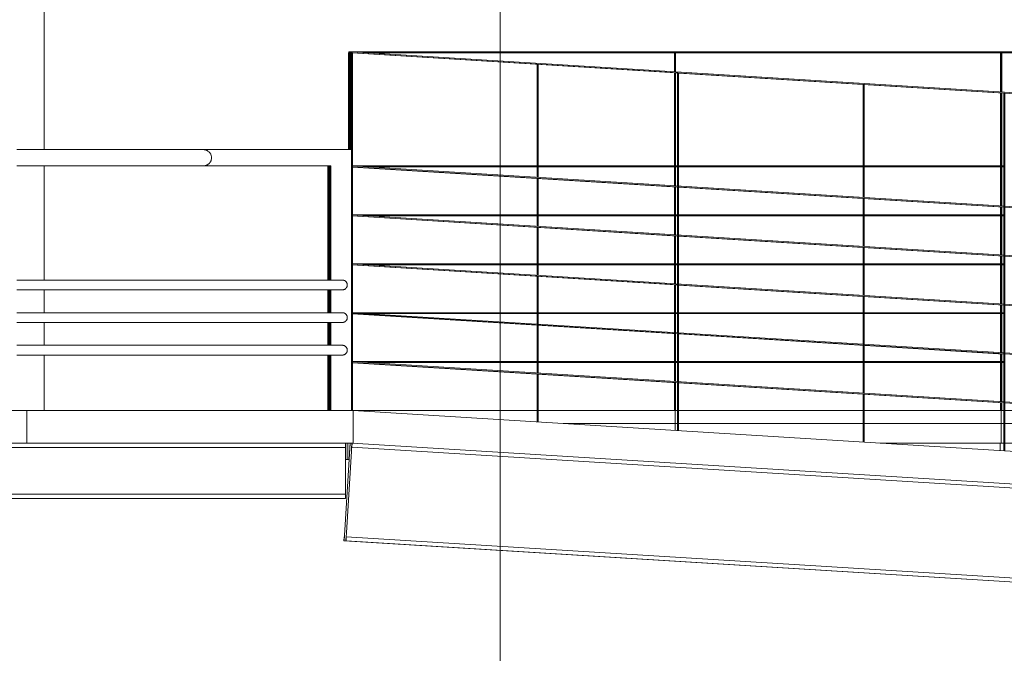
# Model space of a CAD drawing. Header units: millimetres. Extents: x 210059 to 342622, y 147607 to 161162.
# Tile 10 of 30: x 253815 to 256833, y 151605 to 153548. Entities that reach past the tile are written whole.
import ezdxf

# ---------------------------------------------------------------- set-up
doc = ezdxf.new("R2010")
doc.units = ezdxf.units.MM
for name, color, linetype, lineweight in [('A-FLOR', 192, 'Continuous', 5), ('A-GENM', 13, 'Continuous', 13), ('Balaústres', 7, 'Continuous', 5), ('Corrimão', 7, 'Continuous', 5), ('G-ANNO-TEXT', 231, 'Continuous', 5), ('Guarda-corpos', 7, 'Continuous', 5), ('I-WALL', 2, 'Continuous', 13), ('S-BEAM', 12, 'Continuous', 13), ('S-COLS', 52, 'Continuous', 13)]:
    doc.layers.add(name, color=color, linetype=linetype, lineweight=lineweight)

# ---------------------------------------------------------------- blocks, each defined once
blk = doc.blocks.new('Guarda-corpo - 25mm-4281023-TRECHO 1 - CORTE LONGITUDINAL')
at = {"layer": 'Balaústres', "color": 55}
for p, q in [((254758.9, 152750), (254758.9, 153100)), ((254758.9, 152650), (254758.9, 152720)), ((254758.9, 152550), (254758.9, 152620)), ((254758.9, 152350), (254758.9, 152520))]:
    blk.add_line(p, q, dxfattribs=at)
blk = doc.blocks.new('Guarda-corpo - 25mm-V18-TRECHO 1 - CORTE LONGITUDINAL')
at = {"layer": 'Balaústres', "color": 55}
for p, q in [((254762.1, 152750), (254762.1, 153100)), ((254762.1, 152650), (254762.1, 152720)), ((254762.1, 152550), (254762.1, 152620)), ((254762.1, 152350), (254762.1, 152520))]:
    blk.add_line(p, q, dxfattribs=at)
blk = doc.blocks.new('Guarda-corpo - 25mm-V19-TRECHO 1 - CORTE LONGITUDINAL')
at = {"layer": 'Balaústres', "color": 55}
for p, q in [((254765.2, 152750), (254765.2, 153100)), ((254765.2, 152650), (254765.2, 152720)), ((254765.2, 152550), (254765.2, 152620)), ((254765.2, 152350), (254765.2, 152520))]:
    blk.add_line(p, q, dxfattribs=at)
blk = doc.blocks.new('Guarda-corpo - 25mm-V20-TRECHO 1 - CORTE LONGITUDINAL')
at = {"layer": 'Balaústres', "color": 55}
for p, q in [((254377.6, 153150), (254832, 153150)), ((254768.4, 153100), (254377.6, 153100)), ((254768.4, 152750), (254768.4, 153100)), ((254768.4, 152650), (254768.4, 152720)), ((254768.4, 152550), (254768.4, 152620)), ((254768.4, 152350), (254768.4, 152520))]:
    blk.add_line(p, q, dxfattribs=at)
blk = doc.blocks.new('Guarda-corpo - Guarda-corpo-1289301-TRECHO 1 - CORTE LONGITUDINAL')
at = {"layer": 'Corrimão', "color": 55}
for p, q in [((254377.6, 153150), (253805.5, 153150)), ((254377.6, 153150), (254368, 153150)), ((253805.5, 153100), (254377.6, 153100)), ((254368, 153100), (254377.6, 153100)), ((254803.9, 152750), (253805.5, 152750)), ((254803.9, 152750), (254794.3, 152750)), ((253805.5, 152720), (254803.9, 152720)), ((254794.3, 152720), (254803.9, 152720)), ((254803.9, 152650), (253805.5, 152650)), ((254803.9, 152650), (254794.3, 152650)), ((253805.5, 152620), (254803.9, 152620)), ((254794.3, 152620), (254803.9, 152620)), ((254803.9, 152550), (253805.5, 152550)), ((254803.9, 152550), (254794.3, 152550)), ((253805.5, 152520), (254803.9, 152520)), ((254794.3, 152520), (254803.9, 152520))]:
    blk.add_line(p, q, dxfattribs=at)
for points, knots in [([(254377.6, 153150), (254378.1, 153150), (254379.2, 153150), (254380.9, 153149.8), (254382.5, 153149.5), (254384.1, 153149.2), (254385.6, 153148.7), (254387.2, 153148.1), (254388.7, 153147.4), (254390.1, 153146.7), (254391.5, 153145.8), (254393.3, 153144.5), (254394.9, 153143.1), (254396.4, 153141.5), (254397.8, 153139.8), (254399.4, 153137.5), (254400.8, 153134.6), (254402.2, 153130.5), (254402.7, 153127.2), (254402.7, 153125)], [0.5, 0.5, 0.5, 0.5, 0.5208333, 0.5416667, 0.5625, 0.5833333, 0.6041667, 0.625, 0.6458333, 0.6666667, 0.6875, 0.7083333, 0.75, 0.7708333, 0.7916667, 0.8333333, 0.875, 0.9166667, 1, 1, 1, 1]), ([(254402.7, 153125), (254402.7, 153122.8), (254402.2, 153119.5), (254400.8, 153115.4), (254399.4, 153112.5), (254397.8, 153110.2), (254396.4, 153108.5), (254394.9, 153106.9), (254392.9, 153105.1), (254390.6, 153103.6), (254388.7, 153102.6), (254387.2, 153101.9), (254385.6, 153101.3), (254384.1, 153100.8), (254382.5, 153100.5), (254380.9, 153100.2), (254379.2, 153100), (254378.1, 153100), (254377.6, 153100)], [0, 0, 0, 0, 0.0833333, 0.125, 0.1666667, 0.2083333, 0.2291667, 0.25, 0.2916667, 0.3333333, 0.3541667, 0.375, 0.3958333, 0.4166667, 0.4375, 0.4583333, 0.4791667, 0.5, 0.5, 0.5, 0.5]), ([(254803.9, 152750), (254804.2, 152750), (254804.9, 152750), (254805.9, 152749.9), (254806.8, 152749.7), (254807.8, 152749.5), (254808.8, 152749.2), (254809.7, 152748.9), (254810.6, 152748.5), (254811.4, 152748), (254812.3, 152747.5), (254813.3, 152746.7), (254814.3, 152745.9), (254815.2, 152744.9), (254816.1, 152743.9), (254817, 152742.5), (254817.9, 152740.8), (254818.7, 152738.3), (254819, 152736.3), (254819, 152735)], [0.5, 0.5, 0.5, 0.5, 0.5208333, 0.5416667, 0.5625, 0.5833333, 0.6041667, 0.625, 0.6458333, 0.6666667, 0.6875, 0.7083333, 0.75, 0.7708333, 0.7916667, 0.8333333, 0.875, 0.9166667, 1, 1, 1, 1]), ([(254819, 152735), (254819, 152733.7), (254818.7, 152731.7), (254817.9, 152729.2), (254817, 152727.5), (254816.1, 152726.1), (254815.2, 152725.1), (254814.3, 152724.1), (254813.1, 152723.1), (254811.7, 152722.2), (254810.6, 152721.5), (254809.7, 152721.1), (254808.8, 152720.8), (254807.8, 152720.5), (254806.8, 152720.3), (254805.9, 152720.1), (254804.9, 152720), (254804.2, 152720), (254803.9, 152720)], [0, 0, 0, 0, 0.0833333, 0.125, 0.1666667, 0.2083333, 0.2291667, 0.25, 0.2916667, 0.3333333, 0.3541667, 0.375, 0.3958333, 0.4166667, 0.4375, 0.4583333, 0.4791667, 0.5, 0.5, 0.5, 0.5]), ([(254803.9, 152650), (254804.2, 152650), (254804.9, 152650), (254805.9, 152649.9), (254806.8, 152649.7), (254807.8, 152649.5), (254808.8, 152649.2), (254809.7, 152648.9), (254810.6, 152648.5), (254811.4, 152648), (254812.3, 152647.5), (254813.3, 152646.7), (254814.3, 152645.9), (254815.2, 152644.9), (254816.1, 152643.9), (254817, 152642.5), (254817.9, 152640.8), (254818.7, 152638.3), (254819, 152636.3), (254819, 152635)], [0.5, 0.5, 0.5, 0.5, 0.5208333, 0.5416667, 0.5625, 0.5833333, 0.6041667, 0.625, 0.6458333, 0.6666667, 0.6875, 0.7083333, 0.75, 0.7708333, 0.7916667, 0.8333333, 0.875, 0.9166667, 1, 1, 1, 1]), ([(254819, 152635), (254819, 152633.7), (254818.7, 152631.7), (254817.9, 152629.2), (254817, 152627.5), (254816.1, 152626.1), (254815.2, 152625.1), (254814.3, 152624.1), (254813.1, 152623.1), (254811.7, 152622.2), (254810.6, 152621.5), (254809.7, 152621.1), (254808.8, 152620.8), (254807.8, 152620.5), (254806.8, 152620.3), (254805.9, 152620.1), (254804.9, 152620), (254804.2, 152620), (254803.9, 152620)], [0, 0, 0, 0, 0.0833333, 0.125, 0.1666667, 0.2083333, 0.2291667, 0.25, 0.2916667, 0.3333333, 0.3541667, 0.375, 0.3958333, 0.4166667, 0.4375, 0.4583333, 0.4791667, 0.5, 0.5, 0.5, 0.5]), ([(254803.9, 152550), (254804.2, 152550), (254804.9, 152550), (254805.9, 152549.9), (254806.8, 152549.7), (254807.8, 152549.5), (254808.8, 152549.2), (254809.7, 152548.9), (254810.6, 152548.5), (254811.4, 152548), (254812.3, 152547.5), (254813.3, 152546.7), (254814.3, 152545.9), (254815.2, 152544.9), (254816.1, 152543.9), (254817, 152542.5), (254817.9, 152540.8), (254818.7, 152538.3), (254819, 152536.3), (254819, 152535)], [0.5, 0.5, 0.5, 0.5, 0.5208333, 0.5416667, 0.5625, 0.5833333, 0.6041667, 0.625, 0.6458333, 0.6666667, 0.6875, 0.7083333, 0.75, 0.7708333, 0.7916667, 0.8333333, 0.875, 0.9166667, 1, 1, 1, 1]), ([(254819, 152535), (254819, 152533.7), (254818.7, 152531.7), (254817.9, 152529.2), (254817, 152527.5), (254816.1, 152526.1), (254815.2, 152525.1), (254814.3, 152524.1), (254813.1, 152523.1), (254811.7, 152522.2), (254810.6, 152521.5), (254809.7, 152521.1), (254808.8, 152520.8), (254807.8, 152520.5), (254806.8, 152520.3), (254805.9, 152520.1), (254804.9, 152520), (254804.2, 152520), (254803.9, 152520)], [0, 0, 0, 0, 0.0833333, 0.125, 0.1666667, 0.2083333, 0.2291667, 0.25, 0.2916667, 0.3333333, 0.3541667, 0.375, 0.3958333, 0.4166667, 0.4375, 0.4583333, 0.4791667, 0.5, 0.5, 0.5, 0.5])]:
    blk.add_open_spline(points, degree=3, knots=knots, dxfattribs=at)
for name in ['Guarda-corpo - 25mm-V20-TRECHO 1 - CORTE LONGITUDINAL', 'Guarda-corpo - 25mm-4281023-TRECHO 1 - CORTE LONGITUDINAL', 'Guarda-corpo - 25mm-V18-TRECHO 1 - CORTE LONGITUDINAL', 'Guarda-corpo - 25mm-V19-TRECHO 1 - CORTE LONGITUDINAL']:
    blk.add_blockref(name, (0, 0))
blk = doc.blocks.new('_EME_ GRADEX PISO 3X1  - _EME_ GRADEX PISO 3X1 -3771449-TRECHO 1 - CORTE LONGITUDINAL')
at = {"layer": 'A-GENM'}
for p, q in [((252836.5, 152350), (253836.5, 152350)), ((252836.5, 152255), (252836.5, 152350)), ((253836.5, 152350), (253836.5, 152255)), ((252836.5, 152250), (252836.5, 152255)), ((253836.5, 152250), (252836.5, 152250)), ((253836.5, 152255), (253836.5, 152250))]:
    blk.add_line(p, q, dxfattribs=at)
blk = doc.blocks.new('_EME_ GRADEX PISO 3X1  - _EME_ GRADEX PISO 3X1 -3587918-TRECHO 1 - CORTE LONGITUDINAL')
at = {"layer": 'A-GENM'}
for p, q in [((309842.5, 152350), (310842.5, 152350)), ((309842.5, 152255), (309842.5, 152350)), ((310842.5, 152350), (310842.5, 152255)), ((309842.5, 152250), (309842.5, 152255)), ((310842.5, 152250), (309842.5, 152250)), ((310842.5, 152255), (310842.5, 152250))]:
    blk.add_line(p, q, dxfattribs=at)
blk = doc.blocks.new('Guarda-corpo - 25mm-4287893-TRECHO 1 - CORTE LONGITUDINAL')
at = {"layer": 'Balaústres', "color": 55}
for p, q in [((254831.8, 153447.1), (254831.8, 153150)), ((254832, 153447.1), (254831.8, 153447.1)), ((254832, 152350.1), (254832, 153447.1)), ((254833.3, 153447), (254832, 153447.1)), ((254835, 152349.9), (254835, 153446.9)), ((254831.8, 152350.1), (254832, 152350.1)), ((254832, 152350.1), (254833.5, 152350))]:
    blk.add_line(p, q, dxfattribs=at)
blk = doc.blocks.new('Guarda-corpo - 25mm-V110-TRECHO 1 - CORTE LONGITUDINAL')
at = {"layer": 'Balaústres', "color": 55}
for p, q in [((255831.8, 153385.3), (255831.8, 153038.4)), ((255832, 152288.4), (255832, 153385.3)), ((255835, 152288.2), (255835, 153385.2)), ((255831.8, 153035.3), (255831.8, 152888.4)), ((255831.8, 152885.3), (255831.8, 152738.4)), ((255831.8, 152735.3), (255831.8, 152588.4)), ((255831.8, 152585.3), (255831.8, 152438.4)), ((255831.8, 152435.3), (255831.8, 152288.4))]:
    blk.add_line(p, q, dxfattribs=at)
blk = doc.blocks.new('Guarda-corpo - Guarda-corpo-3704854-TRECHO 1 - CORTE LONGITUDINAL')
at = {"layer": 'Corrimão', "color": 55}
for p, q in [((254833.5, 153450), (254833.3, 153450)), ((254833.3, 153450), (254833.3, 153447)), ((254833.5, 153447), (254833.5, 153450)), ((254833.5, 153450), (269408.4, 152550)), ((269390.8, 152548.1), (254833.5, 153447)), ((254833.5, 153097), (254833.5, 153100)), ((254833.5, 153100), (266934.4, 152352.8)), ((266913.1, 152351.1), (254833.5, 153097)), ((254833.5, 152947), (254833.5, 152950)), ((254833.5, 152950), (265872.5, 152268.3)), ((265851.2, 152266.7), (254833.5, 152947)), ((254833.5, 152797), (254833.5, 152800)), ((254833.5, 152800), (264810.6, 152183.9)), ((264789.3, 152182.2), (254833.5, 152797)), ((254833.5, 152647), (254833.5, 152650)), ((254833.5, 152650), (263748.7, 152099.5)), ((263727.4, 152097.8), (254833.5, 152647)), ((254833.5, 152497), (254833.5, 152500)), ((254833.5, 152500), (262686.8, 152015.1)), ((262665.5, 152013.4), (254833.5, 152497))]:
    blk.add_line(p, q, dxfattribs=at)
for name, p in [('Guarda-corpo - 25mm-4287893-TRECHO 1 - CORTE LONGITUDINAL', (0, 0)), ('Guarda-corpo - 25mm-V110-TRECHO 1 - CORTE LONGITUDINAL', (0, 0)), ('Guarda-corpo - 25mm-V110-TRECHO 1 - CORTE LONGITUDINAL', (1000, -61.7))]:
    blk.add_blockref(name, p)
blk = doc.blocks.new('Guarda-corpo - 25mm-4287895-TRECHO 1 - CORTE LONGITUDINAL')
at = {"layer": 'Balaústres', "color": 55}
for p, q in [((255400.8, 153065), (255400.8, 153411.6)), ((255401, 153065), (255401, 153411.6)), ((255404, 153411.4), (255404, 153064.8)), ((255400.8, 152915), (255400.8, 153061.6)), ((255401, 152915), (255401, 153061.9)), ((255404, 153061.8), (255404, 152914.8)), ((255400.8, 152765), (255400.8, 152911.6)), ((255401, 152765), (255401, 152911.9)), ((255404, 152911.8), (255404, 152764.8)), ((255400.8, 152615), (255400.8, 152761.6)), ((255401, 152615), (255401, 152761.9)), ((255404, 152761.8), (255404, 152614.8)), ((255400.8, 152465), (255400.8, 152611.6)), ((255401, 152465), (255401, 152611.9)), ((255404, 152611.8), (255404, 152464.8)), ((255400.8, 152315), (255400.8, 152461.6)), ((255401, 152315), (255401, 152461.9)), ((255404, 152461.8), (255404, 152314.8))]:
    blk.add_line(p, q, dxfattribs=at)
blk = doc.blocks.new('Guarda-corpo - 25mm-V126-TRECHO 1 - CORTE LONGITUDINAL')
at = {"layer": 'Balaústres', "color": 55}
for p, q in [((254825.8, 153150), (254825.8, 153447.1)), ((254826, 153447.1), (254825.8, 153447.1)), ((254827.3, 153447), (254826, 153447.1)), ((254826, 153150), (254826, 153447.1)), ((254829, 153446.9), (254829, 153150))]:
    blk.add_line(p, q, dxfattribs=at)
blk = doc.blocks.new('Guarda-corpo - Guarda-corpo-3704872-TRECHO 1 - CORTE LONGITUDINAL')
at = {"layer": 'Corrimão', "color": 55}
for p, q in [((254827.3, 153450), (254827.3, 153447)), ((254827.5, 153450), (254827.3, 153450)), ((254827.5, 153447), (254827.5, 153450)), ((254827.5, 153450), (254833.5, 153449.6)), ((254827.5, 153447), (254832, 153446.7)), ((254835, 153446.5), (255832, 153385)), ((255835, 153384.8), (256832, 153323.2)), ((254835, 153096.5), (255832, 153035)), ((255835, 153034.8), (256832, 152973.2)), ((254835, 152946.5), (255832, 152885)), ((255835, 152884.8), (256832, 152823.2)), ((254835, 152796.5), (255832, 152735)), ((255835, 152734.8), (256832, 152673.2)), ((254835, 152646.5), (255832, 152585)), ((255835, 152584.8), (256832, 152523.2)), ((254835, 152496.5), (255832, 152435)), ((255835, 152434.8), (256832, 152373.2))]:
    blk.add_line(p, q, dxfattribs=at)
for name, p in [('Guarda-corpo - 25mm-V126-TRECHO 1 - CORTE LONGITUDINAL', (0, 0)), ('Guarda-corpo - 25mm-4287895-TRECHO 1 - CORTE LONGITUDINAL', (0, 0)), ('Guarda-corpo - 25mm-4287895-TRECHO 1 - CORTE LONGITUDINAL', (1000, -61.7))]:
    blk.add_blockref(name, p)
blk = doc.blocks.new('PFC-Parallel Flange Channel - 90x300-3727853-TRECHO 1 - CORTE LONGITUDINAL')
at = {"layer": 'S-BEAM'}
for p, q in [((254833.3, 152250), (254832.3, 152234)), ((254832.8, 152237.5), (254833.6, 152250)), ((254833.6, 152250), (260917, 151874.3)), ((254816.4, 151975), (254831.8, 152225.5)), ((254832.6, 152237.5), (254832.8, 152237.5)), ((254832.8, 152237.5), (260828.4, 151867.3)), ((254815.8, 151966.6), (254814.8, 151950.6)), ((254814.8, 151950.6), (254815.1, 151950.6)), ((254815.1, 151950.6), (254815.9, 151963)), ((254815.1, 151950.6), (258789.2, 151705.2)), ((254815.9, 151963), (254815.7, 151963)), ((254815.9, 151963), (258877.9, 151712.2))]:
    blk.add_line(p, q, dxfattribs=at)
for centre, start_param, end_param in [((254831.9, 152225.5), 0.000194, 1.57099), ((254816.4, 151975), 1.57099, 3.141593)]:
    blk.add_ellipse(centre, major_axis=(0.7, 12), ratio=0.003139, start_param=start_param, end_param=end_param, dxfattribs=at)
blk = doc.blocks.new('PFC-Parallel Flange Channel - 90x300-V132-TRECHO 1 - CORTE LONGITUDINAL')
at = {"layer": 'S-BEAM'}
for p, q in [((254809.1, 151950.6), (254827.6, 152250)), ((254827.3, 152250), (254826.5, 152237.5)), ((254827.6, 152250), (254833.6, 152249.6)), ((254826.5, 152237.5), (254826.8, 152237.5)), ((254809.6, 151963), (254808.8, 151950.6)), ((254808.8, 151950.6), (254809.1, 151950.6)), ((258786.6, 151705), (254809.1, 151950.6)), ((254809.8, 151963), (254809.6, 151963))]:
    blk.add_line(p, q, dxfattribs=at)
for centre, start_param, end_param in [((254826, 152225.5), 4.712583, 6.283185), ((254810.6, 151975), 3.141786, 4.712583)]:
    blk.add_ellipse(centre, major_axis=(0.7, 12), ratio=0.003139, start_param=start_param, end_param=end_param, dxfattribs=at)
blk = doc.blocks.new('M_HSS-Hollow Structural Section-Column - 150 x 150-V157-TRECHO 1 - CORTE LONGITUDINAL')
at = {"layer": 'S-COLS'}
for p, q in [((253749.7, 155100), (253739.7, 155100)), ((253879.7, 155100), (253749.7, 155100)), ((253889.7, 155100), (253879.7, 155100)), ((253889.7, 153150), (253889.7, 155100)), ((253739.3, 154897), (253739.3, 153150)), ((253739.3, 153100), (253739.3, 152750)), ((253889.7, 152750), (253889.7, 153100)), ((253739.3, 152720), (253739.3, 152650)), ((253889.7, 152650), (253889.7, 152720)), ((253739.3, 152620), (253739.3, 152550)), ((253889.7, 152550), (253889.7, 152620)), ((253739.3, 152520), (253739.3, 152350)), ((253889.7, 152350), (253889.7, 152520))]:
    blk.add_line(p, q, dxfattribs=at)
blk = doc.blocks.new('_EST_ PLACA PISO ESTRUTURAL BORDA - _EST_ PLACA PISO ESTRUTURAL BORDA-V166-TRECHO 1 - CORTE LONGITUDINAL')
at = {"layer": 'A-GENM'}
for p, q in [((256823.9, 152310), (256823.9, 152350)), ((256823.9, 152350), (256832, 152350)), ((256835, 152350), (257208, 152350)), ((257262.6, 152350), (257401, 152350)), ((257404, 152350), (257823.9, 152350)), ((257823.9, 152350), (257823.9, 152315.3)), ((256832, 152310), (256823.9, 152310)), ((256823.9, 152250), (256823.9, 152310)), ((256832, 152310), (256823.9, 152310)), ((257401, 152310), (256835, 152310)), ((257401, 152310), (256835, 152310)), ((257823.9, 152310), (257404, 152310)), ((257823.9, 152310), (257404, 152310)), ((257823.9, 152312), (257823.9, 152310)), ((257823.9, 152310), (257823.9, 152250)), ((256820.3, 152227.3), (256820.4, 152250)), ((256832, 152250), (256823.9, 152250)), ((257401, 152250), (256835, 152250)), ((257823.9, 152250), (257404, 152250)), ((257820.4, 152250), (257820.3, 152200))]:
    blk.add_line(p, q, dxfattribs=at)
blk = doc.blocks.new('_EST_ PLACA PISO ESTRUTURAL BORDA - _EST_ PLACA PISO ESTRUTURAL BORDA-V167-TRECHO 1 - CORTE LONGITUDINAL')
at = {"layer": 'A-GENM'}
for p, q in [((254836.5, 152350), (255401, 152350)), ((255404, 152350), (255823.9, 152350)), ((255823.9, 152350), (255823.9, 152310)), ((255823.9, 152310), (255481.4, 152310)), ((255823.9, 152310), (255481.4, 152310)), ((255823.9, 152310), (255823.9, 152288.8)), ((254814.9, 152250), (254815, 152200)), ((254820.3, 152200), (254820.4, 152250))]:
    blk.add_line(p, q, dxfattribs=at)
blk = doc.blocks.new('_EST_ PLACA PISO ESTRUTURAL BORDA - _EST_ PLACA PISO ESTRUTURAL BORDA-V168-TRECHO 1 - CORTE LONGITUDINAL')
at = {"layer": 'A-GENM'}
for p, q in [((255823.9, 152310), (255823.9, 152350)), ((255823.9, 152350), (255832, 152350)), ((255835, 152350), (256401, 152350)), ((256404, 152350), (256823.9, 152350)), ((256823.9, 152350), (256823.9, 152310)), ((255832, 152310), (255823.9, 152310)), ((255823.9, 152288.8), (255823.9, 152310)), ((255832, 152310), (255823.9, 152310)), ((256401, 152310), (255835, 152310)), ((256401, 152310), (255835, 152310)), ((256823.9, 152310), (256404, 152310)), ((256823.9, 152310), (256404, 152310)), ((256823.9, 152310), (256823.9, 152250)), ((256823.9, 152250), (256453, 152250)), ((256820.4, 152250), (256820.3, 152227.3))]:
    blk.add_line(p, q, dxfattribs=at)
blk = doc.blocks.new('M_W-Wide Flange - VIGA I 15X17-3833969-TRECHO 1 - CORTE LONGITUDINAL')
at = {"layer": 'S-BEAM'}
for p, q in [((254813.6, 152250), (254813.6, 152236.8)), ((254813.6, 152236.8), (231834.9, 152236.8)), ((254813.4, 152219.8), (254813.4, 152110.2)), ((231834.9, 152093.2), (254813.6, 152093.2)), ((254813.6, 152080), (231834.9, 152080)), ((254813.6, 152093.2), (254813.6, 152080))]:
    blk.add_line(p, q, dxfattribs=at)
for centre, start_param, end_param in [((254813.4, 152219.8), 0, 1.570796), ((254813.4, 152110.2), 1.570796, 3.141593)]:
    blk.add_ellipse(centre, major_axis=(0, 17), ratio=0.003145, start_param=start_param, end_param=end_param, dxfattribs=at)
blk = doc.blocks.new('Guarda-corpo - 25mm-V200-TRECHO 1 - CORTE LONGITUDINAL')
at = {"layer": 'Balaústres', "color": 55}
for p, q in [((254822.2, 153447), (254822.4, 153447)), ((254822.2, 153150), (254822.2, 153447)), ((254822.4, 153447), (254825.4, 153447)), ((254822.4, 153150), (254822.4, 153447)), ((254825.4, 153150), (254825.4, 153447))]:
    blk.add_line(p, q, dxfattribs=at)
blk = doc.blocks.new('Guarda-corpo - 25mm-V225-TRECHO 1 - CORTE LONGITUDINAL')
at = {"layer": 'Balaústres', "color": 55}
for p, q in [((256822.2, 153327.2), (256822.2, 153447)), ((256822.4, 153447), (256825.4, 153447)), ((256822.4, 153327.2), (256822.4, 153447)), ((256825.4, 153327), (256825.4, 153447)), ((256822.2, 153100), (256822.2, 153323.8)), ((256822.4, 152977.2), (256822.4, 153323.8)), ((256825.4, 152977), (256825.4, 153323.6)), ((256822.2, 152977.2), (256822.2, 153097)), ((256822.2, 152950), (256822.2, 152973.8)), ((256822.4, 152827.2), (256822.4, 152973.8)), ((256825.4, 152827), (256825.4, 152973.6)), ((256822.2, 152827.2), (256822.2, 152947)), ((256822.2, 152800), (256822.2, 152823.8)), ((256822.4, 152677.2), (256822.4, 152823.8)), ((256825.4, 152677), (256825.4, 152823.6)), ((256822.2, 152677.2), (256822.2, 152797)), ((256822.2, 152650), (256822.2, 152673.8)), ((256822.4, 152527.2), (256822.4, 152673.8)), ((256825.4, 152527), (256825.4, 152673.6)), ((256822.2, 152527.2), (256822.2, 152647)), ((256822.2, 152500), (256822.2, 152523.8)), ((256822.4, 152377.2), (256822.4, 152523.8)), ((256825.4, 152377), (256825.4, 152523.6)), ((256822.2, 152377.2), (256822.2, 152497)), ((256822.2, 152350), (256822.2, 152373.8)), ((256822.4, 152350), (256822.4, 152373.8)), ((256825.4, 152350), (256825.4, 152373.6)), ((256823.9, 152350), (256822.4, 152350)), ((256825.4, 152350), (256823.9, 152350))]:
    blk.add_line(p, q, dxfattribs=at)
blk = doc.blocks.new('Guarda-corpo - 25mm-V226-TRECHO 1 - CORTE LONGITUDINAL')
at = {"layer": 'Balaústres', "color": 55}
for p, q in [((255822.2, 153388.9), (255822.2, 153447)), ((255822.4, 153447), (255825.4, 153447)), ((255822.4, 153388.9), (255822.4, 153447)), ((255825.4, 153388.7), (255825.4, 153447)), ((255822.2, 153100), (255822.2, 153385.6)), ((255822.4, 153038.9), (255822.4, 153385.6)), ((255825.4, 153038.7), (255825.4, 153385.4)), ((255822.2, 153038.9), (255822.2, 153097)), ((255822.2, 152950), (255822.2, 153035.6)), ((255822.4, 152888.9), (255822.4, 153035.6)), ((255825.4, 152888.7), (255825.4, 153035.4)), ((255822.2, 152888.9), (255822.2, 152947)), ((255822.2, 152800), (255822.2, 152885.6)), ((255822.4, 152738.9), (255822.4, 152885.6)), ((255825.4, 152738.7), (255825.4, 152885.4)), ((255822.2, 152738.9), (255822.2, 152797)), ((255822.2, 152650), (255822.2, 152735.6)), ((255822.4, 152588.9), (255822.4, 152735.6)), ((255825.4, 152588.7), (255825.4, 152735.4)), ((255822.2, 152588.9), (255822.2, 152647)), ((255822.2, 152500), (255822.2, 152585.6)), ((255822.4, 152438.9), (255822.4, 152585.6)), ((255825.4, 152438.7), (255825.4, 152585.4)), ((255822.2, 152438.9), (255822.2, 152497)), ((255822.2, 152350), (255822.2, 152435.6)), ((255822.4, 152350), (255822.4, 152435.6)), ((255825.4, 152350), (255825.4, 152435.4)), ((255823.9, 152350), (255822.4, 152350)), ((255825.4, 152350), (255823.9, 152350))]:
    blk.add_line(p, q, dxfattribs=at)
blk = doc.blocks.new('Guarda-corpo - Guarda-corpo-4281392-TRECHO 1 - CORTE LONGITUDINAL')
at = {"layer": 'Corrimão', "color": 55}
for p, q in [((254823.9, 153450), (254823.7, 153450)), ((254823.7, 153450), (254823.7, 153447)), ((254823.9, 153447), (254823.9, 153450)), ((281823.8, 153450), (254823.9, 153450)), ((254823.9, 153447), (254826, 153447)), ((254882.1, 153447), (281823.8, 153447)), ((255401, 153100), (254835, 153100)), ((254882.1, 153097), (255401, 153097)), ((255832, 153100), (255404, 153100)), ((255404, 153097), (255832, 153097)), ((256401, 153100), (255835, 153100)), ((255835, 153097), (256401, 153097)), ((256832, 153100), (256404, 153100)), ((256404, 153097), (256832, 153097)), ((255401, 152950), (254835, 152950)), ((254882.1, 152947), (255401, 152947)), ((255832, 152950), (255404, 152950)), ((255404, 152947), (255832, 152947)), ((256401, 152950), (255835, 152950)), ((255835, 152947), (256401, 152947)), ((256832, 152950), (256404, 152950)), ((256404, 152947), (256832, 152947)), ((255401, 152800), (254835, 152800)), ((254882.1, 152797), (255401, 152797)), ((255832, 152800), (255404, 152800)), ((255404, 152797), (255832, 152797)), ((256401, 152800), (255835, 152800)), ((255835, 152797), (256401, 152797)), ((256832, 152800), (256404, 152800)), ((256404, 152797), (256832, 152797)), ((255401, 152650), (254835, 152650)), ((254882.1, 152647), (255401, 152647)), ((255832, 152650), (255404, 152650)), ((255404, 152647), (255832, 152647)), ((256401, 152650), (255835, 152650)), ((255835, 152647), (256401, 152647)), ((256832, 152650), (256404, 152650)), ((256404, 152647), (256832, 152647)), ((255401, 152500), (254835, 152500)), ((254882.1, 152497), (255401, 152497)), ((255832, 152500), (255404, 152500)), ((255404, 152497), (255832, 152497)), ((256401, 152500), (255835, 152500)), ((255835, 152497), (256401, 152497)), ((256832, 152500), (256404, 152500)), ((256404, 152497), (256832, 152497))]:
    blk.add_line(p, q, dxfattribs=at)
for name in ['Guarda-corpo - 25mm-V200-TRECHO 1 - CORTE LONGITUDINAL', 'Guarda-corpo - 25mm-V226-TRECHO 1 - CORTE LONGITUDINAL', 'Guarda-corpo - 25mm-V225-TRECHO 1 - CORTE LONGITUDINAL']:
    blk.add_blockref(name, (0, 0))

msp = doc.modelspace()

# ---------------------------------------------------------------- linework, layer by layer
at = {"layer": 'A-FLOR'}
for p, q in [((261625, 151930.6), (254836.5, 152349.8)), ((254833.6, 152250), (260917, 151874.3))]:
    msp.add_line(p, q, dxfattribs=at)
at = {"layer": 'G-ANNO-TEXT', "color": 7}
msp.add_line((255288.2, 150348), (255288.2, 157747.9), dxfattribs=at)
at = {"layer": 'I-WALL'}
msp.add_line((254824.5, 152200), (254813.4, 152200), dxfattribs=at)

# ---------------------------------------------------------------- block references
at = {"layer": 'A-GENM'}
for name, p in [('_EME_ GRADEX PISO 3X1  - _EME_ GRADEX PISO 3X1 -3771449-TRECHO 1 - CORTE LONGITUDINAL', (0, 0)), ('_EME_ GRADEX PISO 3X1  - _EME_ GRADEX PISO 3X1 -3587918-TRECHO 1 - CORTE LONGITUDINAL', (-56006, 0)), ('_EST_ PLACA PISO ESTRUTURAL BORDA - _EST_ PLACA PISO ESTRUTURAL BORDA-V167-TRECHO 1 - CORTE LONGITUDINAL', (0, 0)), ('_EST_ PLACA PISO ESTRUTURAL BORDA - _EST_ PLACA PISO ESTRUTURAL BORDA-V168-TRECHO 1 - CORTE LONGITUDINAL', (0, 0)), ('_EST_ PLACA PISO ESTRUTURAL BORDA - _EST_ PLACA PISO ESTRUTURAL BORDA-V166-TRECHO 1 - CORTE LONGITUDINAL', (0, 0))]:
    msp.add_blockref(name, p, dxfattribs=at)
at = {"layer": 'Guarda-corpos', "color": 55}
for name in ['Guarda-corpo - Guarda-corpo-4281392-TRECHO 1 - CORTE LONGITUDINAL', 'Guarda-corpo - Guarda-corpo-3704872-TRECHO 1 - CORTE LONGITUDINAL', 'Guarda-corpo - Guarda-corpo-3704854-TRECHO 1 - CORTE LONGITUDINAL', 'Guarda-corpo - Guarda-corpo-1289301-TRECHO 1 - CORTE LONGITUDINAL']:
    msp.add_blockref(name, (0, 0), dxfattribs=at)
at = {"layer": 'S-BEAM'}
for name in ['M_W-Wide Flange - VIGA I 15X17-3833969-TRECHO 1 - CORTE LONGITUDINAL', 'PFC-Parallel Flange Channel - 90x300-V132-TRECHO 1 - CORTE LONGITUDINAL', 'PFC-Parallel Flange Channel - 90x300-3727853-TRECHO 1 - CORTE LONGITUDINAL']:
    msp.add_blockref(name, (0, 0), dxfattribs=at)
at = {"layer": 'S-COLS'}
msp.add_blockref('M_HSS-Hollow Structural Section-Column - 150 x 150-V157-TRECHO 1 - CORTE LONGITUDINAL', (0, 0), dxfattribs=at)

doc.saveas('drawing.dxf')
